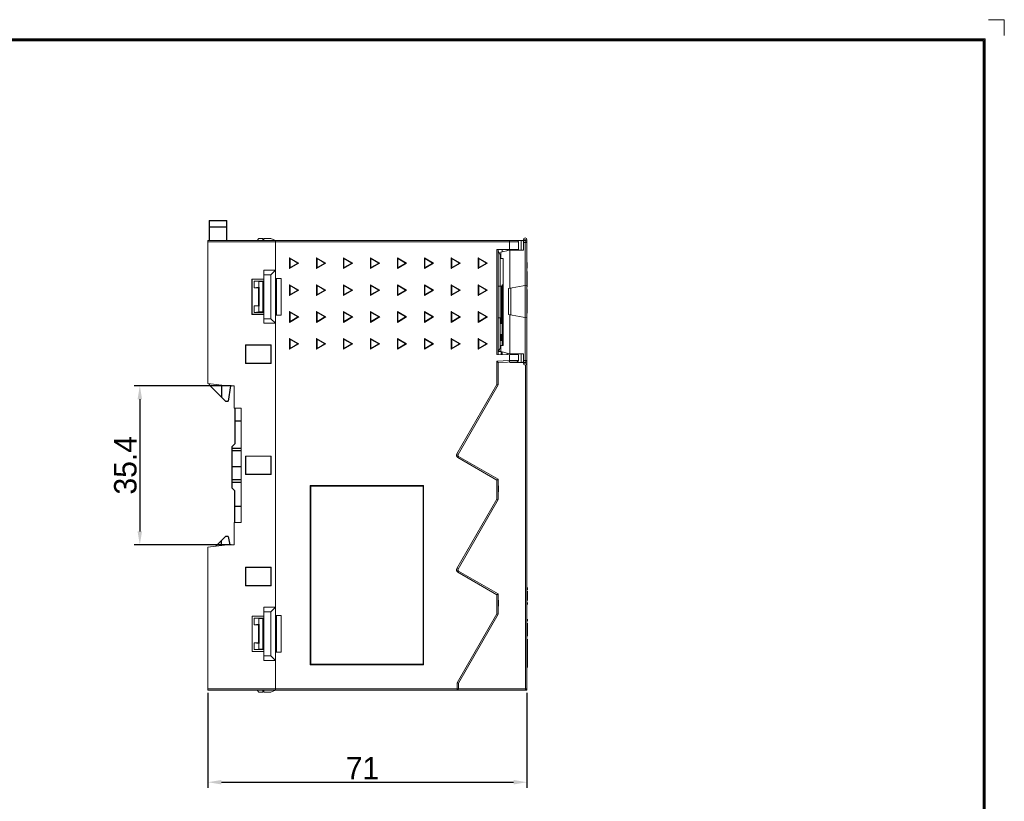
# Model space of a CAD drawing. Header units: millimetres. Extents: x 0 to 427, y 0 to 299.
# Tile 16 of 16: x 208 to 427, y 125 to 299. Entities that reach past the tile are written whole.
import ezdxf
from ezdxf.enums import TextEntityAlignment as Align

# ---------------------------------------------------------------- set-up
doc = ezdxf.new("R2010")
doc.units = ezdxf.units.MM
doc.header["$LTSCALE"] = 23.1
doc.header["$MEASUREMENT"] = 0
doc.header["$PDSIZE"] = -5
doc.layers.get('0').update_dxf_attribs({"lineweight": 18})
doc.layers.add('02___PRT_ALL_AXES', color=7, linetype='Continuous')
doc.layers.add('1_16_1_2', color=7, linetype='Continuous')
doc.layers.add('细实线层', color=7, linetype='Continuous', lineweight=18)
doc.styles.add('文字样式①', font='txt')
doc.styles.add('鸿蒙CAD', font='txt')
doc.dimstyles.new('标准样式（宋体）', dxfattribs={"dimtxt": 5, "dimasz": 3, "dimexe": 1.25, "dimexo": 0.625, "dimtad": 1, "dimtoh": 1, "dimdsep": 46, "dimtxsty": '文字样式①', "dimcen": 0, "dimdle": 6, "dimadec": 0, "dimazin": 0, "dimtfac": 1, "dimtofl": 0, "dimtmove": 0, "dimatfit": 3, "dimfxl": 1, "dimtolj": 1, "dimarcsym": 0})

# ---------------------------------------------------------------- blocks, each defined once
blk = doc.blocks.new('Plastic_A3')
at = {"layer": '细实线层'}
for p, q in [((652.5, 633.8), (648.96, 633.8)), ((652.5, 633.8), (652.5, 630.27)), ((229.71, 629.56), (648.26, 629.56)), ((229.93, 629.33), (648.03, 629.33)), ((230.16, 629.11), (647.81, 629.11)), ((647.81, 629.11), (647.81, 339.15)), ((648.03, 629.33), (648.03, 338.92)), ((648.26, 629.56), (648.26, 338.7))]:
    blk.add_line(p, q, dxfattribs=at)
at = {"layer": '细实线层', "style": '鸿蒙CAD'}
for tag, p in [('V1.0', (231.67, 610.16)), ('XXXN', (538.26, 343))]:
    blk.add_attdef(tag, p, '', height=2.5, dxfattribs=at)
for tag, height, p in [('XXXE', 2.5, (540.24, 365.07)), ('XXXC', 2.5, (573.27, 365.07)), ('XXXA', 2.5, (624.03, 365.07)), ('XXXG', 2.5, (497.76, 358.07)), ('mm', 2.5, (540.24, 358.07)), ('XXXD', 2.5, (573.27, 358.07)), ('XXXB', 2.5, (624.03, 358.07)), ('XXXK', 2, (514.01, 357.04)), ('XXXM', 2.5, (501.13, 341.19))]:
    blk.add_attdef(tag, text='', height=height, dxfattribs=at).set_placement(p, align=Align.CENTER)
blk.add_attdef('XXXJ', text='', height=2.5, dxfattribs=at).set_placement((503.31, 352.09), align=Align.MIDDLE_RIGHT)
blk = doc.blocks.new('*D26')
at = {"color": 0, "lineweight": -2}
for p, q in [((254.97, 217.9), (233.38, 217.9)), ((234.63, 214.9), (234.63, 185.5)), ((254.97, 182.5), (233.38, 182.5))]:
    blk.add_line(p, q, dxfattribs=at)
at = {"color": 0}
for points in [[(235.13, 214.9), (234.13, 214.9), (234.63, 217.9)], [(234.13, 185.5), (235.13, 185.5), (234.63, 182.5)]]:
    blk.add_solid(points, dxfattribs=at)
at = {"layer": 'Defpoints', "color": 0}
for p in [(255.6, 217.9), (234.63, 182.5), (255.6, 182.5)]:
    blk.add_point(p, dxfattribs=at)
at = {"color": 0, "insert": (231.43, 200.2), "char_height": 5, "attachment_point": 5, "rotation": 90, "style": '文字样式①'}
blk.add_mtext('\\A1;35.4', dxfattribs=at)
blk = doc.blocks.new('*D27')
at = {"color": 0, "lineweight": -2}
for p, q in [((249.8, 149.57), (249.8, 128.43)), ((320.8, 149.57), (320.8, 128.43)), ((252.8, 129.68), (317.8, 129.68))]:
    blk.add_line(p, q, dxfattribs=at)
at = {"color": 0}
for points in [[(252.8, 130.18), (252.8, 129.18), (249.8, 129.68)], [(317.8, 129.18), (317.8, 130.18), (320.8, 129.68)]]:
    blk.add_solid(points, dxfattribs=at)
at = {"layer": 'Defpoints', "color": 0}
for p in [(249.8, 150.2), (320.8, 150.2), (320.8, 129.68)]:
    blk.add_point(p, dxfattribs=at)
at = {"color": 0, "insert": (284.2, 132.81), "char_height": 5, "attachment_point": 5, "style": '文字样式①'}
blk.add_mtext('\\A1;71', dxfattribs=at)

msp = doc.modelspace()

# ---------------------------------------------------------------- linework, layer by layer
at = {"color": 7, "linetype": 'Continuous'}
for p, q in [((249.797, 218.396), (249.797, 250.196)), ((249.797, 250.196), (320.397, 250.196)), ((318.897, 249.896), (249.797, 249.896)), ((261.147, 250.696), (260.78, 250.196)), ((261.147, 250.696), (261.995, 250.696)), ((262.012, 250.196), (261.995, 250.696)), ((262.266, 250.696), (262.24, 250.196)), ((262.266, 250.696), (263.797, 250.696)), ((264.797, 250.196), (263.797, 250.696)), ((264.797, 150.196), (264.797, 250.196)), ((316.897, 248.198), (316.897, 250.196)), ((318.897, 248.207), (318.897, 249.896)), ((319.534, 250.196), (319.497, 248.096)), ((319.997, 250.196), (319.997, 250.396)), ((320.797, 250.396), (319.997, 250.396)), ((320.797, 250.396), (320.797, 150.196)), ((314.097, 248.194), (318.897, 248.207)), ((314.097, 224.844), (314.097, 248.198)), ((314.397, 248.195), (314.397, 224.839)), ((314.997, 247.596), (316.963, 248.088)), ((315.297, 248.201), (315.297, 247.671)), ((316.397, 248.2), (316.397, 247.946)), ((316.961, 248.087), (316.997, 248.096)), ((316.961, 248.087), (316.961, 239.605)), ((319.992, 248.096), (316.997, 248.096)), ((317.797, 248.096), (317.797, 248.204)), ((317.997, 248.205), (317.997, 248.096)), ((319.992, 248.096), (320.024, 249.796)), ((320.797, 249.796), (320.024, 249.796)), ((320.396, 240.21), (320.396, 249.796)), ((267.956, 244.007), (267.956, 246.385)), ((268.065, 246.196), (267.956, 246.385)), ((270.015, 245.196), (267.956, 246.385)), ((268.065, 244.196), (268.065, 246.196)), ((268.065, 246.196), (269.797, 245.196)), ((273.956, 244.007), (273.956, 246.385)), ((274.065, 246.196), (273.956, 246.385)), ((276.015, 245.196), (273.956, 246.385)), ((274.065, 244.196), (274.065, 246.196)), ((274.065, 246.196), (275.797, 245.196)), ((279.956, 244.007), (279.956, 246.385)), ((280.065, 246.196), (279.956, 246.385)), ((282.015, 245.196), (279.956, 246.385)), ((280.065, 244.196), (280.065, 246.196)), ((280.065, 246.196), (281.797, 245.196)), ((285.956, 244.007), (285.956, 246.385)), ((286.065, 246.196), (285.956, 246.385)), ((288.015, 245.196), (285.956, 246.385)), ((286.065, 244.196), (286.065, 246.196)), ((286.065, 246.196), (287.797, 245.196)), ((291.956, 244.007), (291.956, 246.385)), ((292.065, 246.196), (291.956, 246.385)), ((294.015, 245.196), (291.956, 246.385)), ((292.065, 244.196), (292.065, 246.196)), ((292.065, 246.196), (293.797, 245.196)), ((297.956, 244.007), (297.956, 246.385)), ((298.065, 246.196), (297.956, 246.385)), ((300.015, 245.196), (297.956, 246.385)), ((298.065, 244.196), (298.065, 246.196)), ((298.065, 246.196), (299.797, 245.196)), ((303.956, 244.007), (303.956, 246.385)), ((304.065, 246.196), (303.956, 246.385)), ((306.015, 245.196), (303.956, 246.385)), ((304.065, 244.196), (304.065, 246.196)), ((304.065, 246.196), (305.797, 245.196)), ((309.956, 244.007), (309.956, 246.385)), ((310.065, 246.196), (309.956, 246.385)), ((312.015, 245.196), (309.956, 246.385)), ((310.065, 244.196), (310.065, 246.196)), ((310.065, 246.196), (311.797, 245.196)), ((314.797, 246.946), (314.797, 240.046)), ((314.797, 246.557), (314.997, 246.557)), ((314.797, 246.301), (314.997, 246.301)), ((315.497, 246.196), (314.797, 246.196)), ((314.997, 246.236), (314.997, 247.596)), ((315.497, 246.218), (314.997, 246.236)), ((315.497, 226.874), (315.497, 246.218)), ((262.254, 242.596), (262.228, 243.596)), ((262.228, 243.596), (262.228, 241.628)), ((264.797, 243.596), (262.228, 243.596)), ((263.797, 242.596), (264.797, 243.596)), ((267.956, 244.007), (270.015, 245.196)), ((268.065, 244.196), (267.956, 244.007)), ((269.797, 245.196), (268.065, 244.196)), ((269.797, 245.196), (270.015, 245.196)), ((273.956, 244.007), (276.015, 245.196)), ((274.065, 244.196), (273.956, 244.007)), ((275.797, 245.196), (274.065, 244.196)), ((275.797, 245.196), (276.015, 245.196)), ((279.956, 244.007), (282.015, 245.196)), ((280.065, 244.196), (279.956, 244.007)), ((281.797, 245.196), (280.065, 244.196)), ((281.797, 245.196), (282.015, 245.196)), ((285.956, 244.007), (288.015, 245.196)), ((286.065, 244.196), (285.956, 244.007)), ((287.797, 245.196), (286.065, 244.196)), ((287.797, 245.196), (288.015, 245.196)), ((291.956, 244.007), (294.015, 245.196)), ((292.065, 244.196), (291.956, 244.007)), ((293.797, 245.196), (292.065, 244.196)), ((293.797, 245.196), (294.015, 245.196)), ((297.956, 244.007), (300.015, 245.196)), ((298.065, 244.196), (297.956, 244.007)), ((299.797, 245.196), (298.065, 244.196)), ((299.797, 245.196), (300.015, 245.196)), ((303.956, 244.007), (306.015, 245.196)), ((304.065, 244.196), (303.956, 244.007)), ((305.797, 245.196), (304.065, 244.196)), ((305.797, 245.196), (306.015, 245.196)), ((309.956, 244.007), (312.015, 245.196)), ((310.065, 244.196), (309.956, 244.007)), ((311.797, 245.196), (310.065, 244.196)), ((311.797, 245.196), (312.015, 245.196)), ((320.797, 245.357), (320.827, 245.357)), ((320.797, 245.35), (320.827, 245.35)), ((320.797, 245.319), (320.827, 245.319)), ((320.797, 245.282), (320.827, 245.282)), ((320.797, 245.281), (320.827, 245.281)), ((320.797, 245.243), (320.827, 245.243)), ((320.797, 245.183), (320.827, 245.183)), ((320.797, 245.115), (320.827, 245.115)), ((320.797, 244.963), (320.827, 244.963)), ((320.797, 244.694), (320.827, 244.694)), ((320.797, 244.471), (320.827, 244.471)), ((320.797, 244.376), (320.827, 244.376)), ((320.797, 244.293), (320.827, 244.293)), ((320.797, 244.221), (320.827, 244.221)), ((320.797, 244.196), (320.827, 244.196)), ((320.797, 244.127), (320.827, 244.127)), ((320.797, 244.12), (320.827, 244.12)), ((320.797, 244.083), (320.827, 244.083)), ((320.797, 244.053), (320.827, 244.053)), ((320.797, 244.047), (320.827, 244.047)), ((320.797, 243.352), (320.827, 243.352)), ((320.797, 243.323), (320.827, 243.323)), ((320.797, 243.284), (320.827, 243.284)), ((320.797, 243.276), (320.827, 243.276)), ((320.827, 245.35), (320.827, 244.053)), ((320.827, 243.352), (320.827, 239.882)), ((259.564, 241.63), (259.597, 241.596)), ((259.564, 241.628), (259.564, 233.764)), ((262.228, 241.628), (259.564, 241.628)), ((259.597, 241.596), (259.597, 233.796)), ((262.197, 241.596), (259.597, 241.596)), ((260.047, 241.196), (260.047, 239.696)), ((260.047, 241.196), (261.147, 241.074)), ((260.047, 241.196), (262.047, 241.196)), ((261.147, 241.074), (261.147, 239.819)), ((261.998, 241.074), (261.147, 241.074)), ((261.998, 241.074), (262.047, 241.196)), ((261.998, 234.319), (261.998, 241.074)), ((262.047, 241.196), (262.047, 234.196)), ((262.197, 241.596), (262.228, 241.627)), ((262.197, 233.796), (262.197, 241.596)), ((262.254, 232.796), (262.254, 242.596)), ((262.254, 242.596), (263.797, 242.596)), ((263.797, 242.596), (263.797, 232.796)), ((264.797, 241.766), (266.097, 241.766)), ((266.097, 241.766), (265.038, 241.709)), ((265.038, 241.709), (265.038, 233.683)), ((266.097, 233.626), (266.097, 241.766)), ((320.797, 243.219), (320.827, 243.219)), ((320.797, 243.147), (320.827, 243.147)), ((320.797, 243.057), (320.827, 243.057)), ((320.797, 242.957), (320.827, 242.957)), ((320.797, 242.843), (320.827, 242.843)), ((320.827, 242.603), (320.797, 242.603)), ((320.797, 242.567), (320.827, 242.567)), ((320.797, 241.969), (320.827, 241.969)), ((260.047, 239.696), (261.147, 239.819)), ((261.047, 239.696), (260.047, 239.696)), ((261.169, 239.819), (261.047, 239.696)), ((261.047, 239.696), (261.047, 235.696)), ((261.169, 239.819), (261.147, 239.819)), ((261.169, 239.819), (261.169, 235.574)), ((267.956, 238.007), (267.956, 240.385)), ((268.065, 240.196), (267.956, 240.385)), ((270.015, 239.196), (267.956, 240.385)), ((267.956, 238.007), (270.015, 239.196)), ((268.065, 238.196), (268.065, 240.196)), ((268.065, 240.196), (269.797, 239.196)), ((269.797, 239.196), (268.065, 238.196)), ((269.797, 239.196), (270.015, 239.196)), ((273.956, 238.007), (273.956, 240.385)), ((274.065, 240.196), (273.956, 240.385)), ((276.015, 239.196), (273.956, 240.385)), ((273.956, 238.007), (276.015, 239.196)), ((274.065, 238.196), (274.065, 240.196)), ((274.065, 240.196), (275.797, 239.196)), ((275.797, 239.196), (274.065, 238.196)), ((275.797, 239.196), (276.015, 239.196)), ((279.956, 238.007), (279.956, 240.385)), ((280.065, 240.196), (279.956, 240.385)), ((282.015, 239.196), (279.956, 240.385)), ((279.956, 238.007), (282.015, 239.196)), ((280.065, 238.196), (280.065, 240.196)), ((280.065, 240.196), (281.797, 239.196)), ((281.797, 239.196), (280.065, 238.196)), ((281.797, 239.196), (282.015, 239.196)), ((285.956, 238.007), (285.956, 240.385)), ((286.065, 240.196), (285.956, 240.385)), ((288.015, 239.196), (285.956, 240.385)), ((285.956, 238.007), (288.015, 239.196)), ((286.065, 238.196), (286.065, 240.196)), ((286.065, 240.196), (287.797, 239.196)), ((287.797, 239.196), (286.065, 238.196)), ((287.797, 239.196), (288.015, 239.196)), ((291.956, 238.007), (291.956, 240.385)), ((292.065, 240.196), (291.956, 240.385)), ((294.015, 239.196), (291.956, 240.385)), ((291.956, 238.007), (294.015, 239.196)), ((292.065, 238.196), (292.065, 240.196)), ((292.065, 240.196), (293.797, 239.196)), ((293.797, 239.196), (292.065, 238.196)), ((293.797, 239.196), (294.015, 239.196)), ((297.956, 238.007), (297.956, 240.385)), ((298.065, 240.196), (297.956, 240.385)), ((300.015, 239.196), (297.956, 240.385)), ((297.956, 238.007), (300.015, 239.196)), ((298.065, 238.196), (298.065, 240.196)), ((298.065, 240.196), (299.797, 239.196)), ((299.797, 239.196), (298.065, 238.196)), ((299.797, 239.196), (300.015, 239.196)), ((303.956, 238.007), (303.956, 240.385)), ((304.065, 240.196), (303.956, 240.385)), ((306.015, 239.196), (303.956, 240.385)), ((303.956, 238.007), (306.015, 239.196)), ((304.065, 238.196), (304.065, 240.196)), ((304.065, 240.196), (305.797, 239.196)), ((305.797, 239.196), (304.065, 238.196)), ((305.797, 239.196), (306.015, 239.196)), ((309.956, 238.007), (309.956, 240.385)), ((310.065, 240.196), (309.956, 240.385)), ((312.015, 239.196), (309.956, 240.385)), ((309.956, 238.007), (312.015, 239.196)), ((310.065, 238.196), (310.065, 240.196)), ((310.065, 240.196), (311.797, 239.196)), ((311.797, 239.196), (310.065, 238.196)), ((311.797, 239.196), (312.015, 239.196)), ((314.397, 240.046), (315.097, 240.046)), ((314.847, 233.046), (314.847, 240.046)), ((315.097, 240.046), (315.097, 233.046)), ((315.497, 240.363), (315.297, 240.352)), ((315.297, 240.352), (315.297, 226.867)), ((316.697, 239.558), (320.797, 240.281)), ((316.697, 233.734), (316.697, 239.558)), ((317.197, 239.646), (317.197, 233.646)), ((320.404, 233.081), (320.404, 240.212)), ((320.797, 240.346), (320.827, 240.346)), ((320.797, 239.964), (320.827, 239.964)), ((320.797, 239.882), (320.827, 239.882)), ((320.797, 239.882), (320.827, 239.882)), ((320.797, 239.8), (320.827, 239.8)), ((320.797, 239.313), (320.827, 239.313)), ((320.797, 239.24), (320.827, 239.24)), ((320.797, 239.215), (320.827, 239.215)), ((320.797, 239.084), (320.827, 239.084)), ((320.797, 238.959), (320.827, 238.959)), ((320.827, 239.867), (320.827, 239.8)), ((320.827, 239.313), (320.827, 234.03)), ((268.065, 238.196), (267.956, 238.007)), ((274.065, 238.196), (273.956, 238.007)), ((280.065, 238.196), (279.956, 238.007)), ((286.065, 238.196), (285.956, 238.007)), ((292.065, 238.196), (291.956, 238.007)), ((298.065, 238.196), (297.956, 238.007)), ((304.065, 238.196), (303.956, 238.007)), ((310.065, 238.196), (309.956, 238.007)), ((320.797, 238.839), (320.827, 238.839)), ((320.797, 238.727), (320.827, 238.727)), ((320.797, 238.62), (320.827, 238.62)), ((320.797, 238.519), (320.827, 238.519)), ((320.797, 238.335), (320.827, 238.335)), ((320.797, 238.251), (320.827, 238.251)), ((320.797, 238.183), (320.827, 238.183)), ((320.797, 238.075), (320.827, 238.075)), ((320.797, 237.841), (320.827, 237.841)), ((320.797, 237.752), (320.827, 237.752)), ((320.797, 237.482), (320.827, 237.482)), ((320.797, 237.159), (320.827, 237.159)), ((320.797, 236.8), (320.827, 236.8)), ((320.797, 236.746), (320.827, 236.746)), ((260.047, 235.696), (260.047, 234.196)), ((261.147, 235.574), (260.047, 235.696)), ((260.047, 235.696), (261.047, 235.696)), ((261.047, 235.696), (261.169, 235.574)), ((261.147, 235.574), (261.147, 234.319)), ((261.169, 235.574), (261.147, 235.574)), ((320.797, 236.405), (320.827, 236.405)), ((320.797, 236.1), (320.827, 236.1)), ((320.797, 235.812), (320.827, 235.812)), ((320.797, 235.579), (320.827, 235.579)), ((320.797, 235.453), (320.827, 235.453)), ((320.797, 235.256), (320.827, 235.256)), ((320.797, 235.202), (320.827, 235.202)), ((320.797, 235.022), (320.827, 235.022)), ((320.797, 234.968), (320.827, 234.968)), ((320.797, 234.933), (320.827, 234.933)), ((320.797, 234.863), (320.827, 234.863)), ((320.797, 234.622), (320.827, 234.622)), ((259.564, 233.763), (259.597, 233.796)), ((259.564, 233.764), (262.228, 233.764)), ((259.597, 233.796), (262.197, 233.796)), ((261.147, 234.319), (260.047, 234.196)), ((262.047, 234.196), (260.047, 234.196)), ((261.147, 234.319), (261.998, 234.319)), ((262.047, 234.196), (261.998, 234.319)), ((262.228, 233.765), (262.197, 233.796)), ((262.228, 233.764), (262.228, 231.796)), ((262.254, 232.796), (262.228, 231.796)), ((263.797, 232.796), (262.254, 232.796)), ((264.797, 231.796), (263.797, 232.796)), ((264.797, 233.626), (266.097, 233.626)), ((266.097, 233.626), (265.038, 233.683)), ((267.956, 232.007), (267.956, 234.385)), ((268.065, 234.196), (267.956, 234.385)), ((270.015, 233.196), (267.956, 234.385)), ((267.956, 232.007), (270.015, 233.196)), ((268.065, 232.196), (268.065, 234.196)), ((268.065, 234.196), (269.797, 233.196)), ((269.797, 233.196), (268.065, 232.196)), ((269.797, 233.196), (270.015, 233.196)), ((273.956, 232.007), (273.956, 234.385)), ((274.065, 234.196), (273.956, 234.385)), ((276.015, 233.196), (273.956, 234.385)), ((273.956, 232.007), (276.015, 233.196)), ((274.065, 232.196), (274.065, 234.196)), ((274.065, 234.196), (275.797, 233.196)), ((275.797, 233.196), (274.065, 232.196)), ((275.797, 233.196), (276.015, 233.196)), ((279.956, 232.007), (279.956, 234.385)), ((280.065, 234.196), (279.956, 234.385)), ((282.015, 233.196), (279.956, 234.385)), ((279.956, 232.007), (282.015, 233.196)), ((280.065, 232.196), (280.065, 234.196)), ((280.065, 234.196), (281.797, 233.196)), ((281.797, 233.196), (280.065, 232.196)), ((281.797, 233.196), (282.015, 233.196)), ((285.956, 232.007), (285.956, 234.385)), ((286.065, 234.196), (285.956, 234.385)), ((288.015, 233.196), (285.956, 234.385)), ((285.956, 232.007), (288.015, 233.196)), ((286.065, 232.196), (286.065, 234.196)), ((286.065, 234.196), (287.797, 233.196)), ((287.797, 233.196), (286.065, 232.196)), ((287.797, 233.196), (288.015, 233.196)), ((291.956, 232.007), (291.956, 234.385)), ((292.065, 234.196), (291.956, 234.385)), ((294.015, 233.196), (291.956, 234.385)), ((291.956, 232.007), (294.015, 233.196)), ((292.065, 232.196), (292.065, 234.196)), ((292.065, 234.196), (293.797, 233.196)), ((293.797, 233.196), (292.065, 232.196)), ((293.797, 233.196), (294.015, 233.196)), ((297.956, 232.007), (297.956, 234.385)), ((298.065, 234.196), (297.956, 234.385)), ((300.015, 233.196), (297.956, 234.385)), ((297.956, 232.007), (300.015, 233.196)), ((298.065, 232.196), (298.065, 234.196)), ((298.065, 234.196), (299.797, 233.196)), ((299.797, 233.196), (298.065, 232.196)), ((299.797, 233.196), (300.015, 233.196)), ((303.956, 232.007), (303.956, 234.385)), ((304.065, 234.196), (303.956, 234.385)), ((306.015, 233.196), (303.956, 234.385)), ((303.956, 232.007), (306.015, 233.196)), ((304.065, 232.196), (304.065, 234.196)), ((304.065, 234.196), (305.797, 233.196)), ((305.797, 233.196), (304.065, 232.196)), ((305.797, 233.196), (306.015, 233.196)), ((309.956, 232.007), (309.956, 234.385)), ((310.065, 234.196), (309.956, 234.385)), ((312.015, 233.196), (309.956, 234.385)), ((309.956, 232.007), (312.015, 233.196)), ((310.065, 232.196), (310.065, 234.196)), ((310.065, 234.196), (311.797, 233.196)), ((311.797, 233.196), (310.065, 232.196)), ((311.797, 233.196), (312.015, 233.196)), ((314.397, 233.046), (315.097, 233.046)), ((314.797, 233.046), (314.797, 226.396)), ((315.051, 231.776), (315.051, 233.046)), ((315.297, 233.109), (315.095, 233.102)), ((320.797, 233.011), (316.697, 233.734)), ((316.961, 233.688), (316.961, 225.005)), ((320.396, 223.496), (320.396, 233.082)), ((320.797, 234.486), (320.827, 234.486)), ((320.797, 234.177), (320.827, 234.177)), ((320.797, 234.171), (320.827, 234.171)), ((320.797, 234.089), (320.827, 234.089)), ((320.797, 234.08), (320.827, 234.08)), ((320.797, 234.04), (320.827, 234.04)), ((320.797, 234.03), (320.827, 234.03)), ((320.797, 234.027), (320.827, 234.027)), ((320.797, 234.025), (320.827, 234.025)), ((262.228, 231.796), (264.797, 231.796)), ((268.065, 232.196), (267.956, 232.007)), ((274.065, 232.196), (273.956, 232.007)), ((280.065, 232.196), (279.956, 232.007)), ((286.065, 232.196), (285.956, 232.007)), ((292.065, 232.196), (291.956, 232.007)), ((298.065, 232.196), (297.956, 232.007)), ((304.065, 232.196), (303.956, 232.007)), ((310.065, 232.196), (309.956, 232.007)), ((314.797, 231.78), (315.297, 231.771)), ((267.956, 226.007), (267.956, 228.385)), ((268.065, 228.196), (267.956, 228.385)), ((270.015, 227.196), (267.956, 228.385)), ((268.065, 226.196), (268.065, 228.196)), ((268.065, 228.196), (269.797, 227.196)), ((273.956, 226.007), (273.956, 228.385)), ((274.065, 228.196), (273.956, 228.385)), ((276.015, 227.196), (273.956, 228.385)), ((274.065, 226.196), (274.065, 228.196)), ((274.065, 228.196), (275.797, 227.196)), ((279.956, 226.007), (279.956, 228.385)), ((280.065, 228.196), (279.956, 228.385)), ((282.015, 227.196), (279.956, 228.385)), ((280.065, 226.196), (280.065, 228.196)), ((280.065, 228.196), (281.797, 227.196)), ((285.956, 226.007), (285.956, 228.385)), ((286.065, 228.196), (285.956, 228.385)), ((288.015, 227.196), (285.956, 228.385)), ((286.065, 226.196), (286.065, 228.196)), ((286.065, 228.196), (287.797, 227.196)), ((291.956, 226.007), (291.956, 228.385)), ((292.065, 228.196), (291.956, 228.385)), ((294.015, 227.196), (291.956, 228.385)), ((292.065, 226.196), (292.065, 228.196)), ((292.065, 228.196), (293.797, 227.196)), ((297.956, 226.007), (297.956, 228.385)), ((298.065, 228.196), (297.956, 228.385)), ((300.015, 227.196), (297.956, 228.385)), ((298.065, 226.196), (298.065, 228.196)), ((298.065, 228.196), (299.797, 227.196)), ((303.956, 226.007), (303.956, 228.385)), ((304.065, 228.196), (303.956, 228.385)), ((306.015, 227.196), (303.956, 228.385)), ((304.065, 226.196), (304.065, 228.196)), ((304.065, 228.196), (305.797, 227.196)), ((309.956, 226.007), (309.956, 228.385)), ((310.065, 228.196), (309.956, 228.385)), ((312.015, 227.196), (309.956, 228.385)), ((310.065, 226.196), (310.065, 228.196)), ((310.065, 228.196), (311.797, 227.196)), ((315.297, 229.321), (314.797, 229.312)), ((314.797, 227.98), (315.297, 227.971)), ((315.051, 227.976), (315.051, 229.317)), ((258.134, 227.009), (258.134, 222.883)), ((258.197, 226.946), (258.134, 227.009)), ((263.86, 227.009), (258.134, 227.009)), ((258.197, 226.946), (258.197, 222.946)), ((263.797, 226.946), (258.197, 226.946)), ((263.86, 227.009), (263.797, 226.946)), ((263.797, 226.946), (263.797, 222.946)), ((263.86, 222.883), (263.86, 227.009)), ((267.956, 226.007), (270.015, 227.196)), ((268.065, 226.196), (267.956, 226.007)), ((269.797, 227.196), (268.065, 226.196)), ((269.797, 227.196), (270.015, 227.196)), ((273.956, 226.007), (276.015, 227.196)), ((274.065, 226.196), (273.956, 226.007)), ((275.797, 227.196), (274.065, 226.196)), ((275.797, 227.196), (276.015, 227.196)), ((279.956, 226.007), (282.015, 227.196)), ((280.065, 226.196), (279.956, 226.007)), ((281.797, 227.196), (280.065, 226.196)), ((281.797, 227.196), (282.015, 227.196)), ((285.956, 226.007), (288.015, 227.196)), ((286.065, 226.196), (285.956, 226.007)), ((287.797, 227.196), (286.065, 226.196)), ((287.797, 227.196), (288.015, 227.196)), ((291.956, 226.007), (294.015, 227.196)), ((292.065, 226.196), (291.956, 226.007)), ((293.797, 227.196), (292.065, 226.196)), ((293.797, 227.196), (294.015, 227.196)), ((297.956, 226.007), (300.015, 227.196)), ((298.065, 226.196), (297.956, 226.007)), ((299.797, 227.196), (298.065, 226.196)), ((299.797, 227.196), (300.015, 227.196)), ((303.956, 226.007), (306.015, 227.196)), ((304.065, 226.196), (303.956, 226.007)), ((305.797, 227.196), (304.065, 226.196)), ((305.797, 227.196), (306.015, 227.196)), ((309.956, 226.007), (312.015, 227.196)), ((310.065, 226.196), (309.956, 226.007)), ((311.797, 227.196), (310.065, 226.196)), ((311.797, 227.196), (312.015, 227.196)), ((315.497, 226.874), (314.997, 226.857)), ((314.997, 226.857), (314.997, 225.496)), ((314.097, 224.844), (318.897, 224.76)), ((314.997, 225.516), (314.397, 225.505)), ((316.997, 224.996), (314.997, 225.496)), ((315.051, 224.827), (315.051, 225.496)), ((315.297, 225.421), (315.297, 224.823)), ((316.397, 225.146), (316.397, 224.804)), ((316.897, 223.484), (316.897, 224.795)), ((318.897, 223.543), (316.897, 223.484)), ((316.997, 224.996), (319.992, 224.996)), ((317.797, 224.779), (317.797, 224.996)), ((317.997, 224.996), (317.997, 224.776)), ((318.897, 224.76), (318.897, 223.543)), ((319.53, 223.096), (319.497, 224.996)), ((320.02, 223.496), (319.992, 224.996)), ((258.197, 222.946), (258.134, 222.883)), ((258.134, 222.883), (263.86, 222.883)), ((263.797, 222.946), (258.197, 222.946)), ((263.86, 222.883), (263.797, 222.946)), ((316.897, 223.484), (314.097, 223.386)), ((314.097, 218.177), (314.097, 223.386)), ((314.097, 223.386), (314.397, 223.096)), ((318.608, 223.243), (314.397, 223.096)), ((314.397, 223.096), (314.397, 218.096)), ((316.907, 223.184), (316.897, 223.484)), ((316.997, 223.187), (316.997, 223.096)), ((316.997, 223.096), (320.397, 223.096)), ((317.997, 223.222), (317.997, 223.096)), ((319.997, 222.896), (319.997, 223.096)), ((319.997, 222.896), (320.797, 222.896)), ((320.02, 223.496), (320.797, 223.496)), ((320.502, 150.496), (320.502, 222.513)), ((253.505, 217.933), (249.797, 218.396)), ((255.597, 217.896), (253.505, 217.933)), ((254.834, 217.896), (255.597, 217.896)), ((255.597, 212.938), (255.597, 217.896)), ((314.097, 218.177), (305.186, 202.743)), ((314.397, 218.096), (305.446, 202.593)), ((314.397, 218.096), (314.097, 218.177)), ((257.197, 212.896), (255.597, 212.938)), ((257.197, 187.496), (257.197, 212.896)), ((258.134, 202.259), (258.134, 198.133)), ((258.134, 202.259), (258.197, 202.196)), ((263.86, 202.259), (258.134, 202.259)), ((258.197, 202.196), (258.197, 198.196)), ((263.797, 202.196), (258.197, 202.196)), ((263.86, 202.259), (263.797, 202.196)), ((263.797, 198.196), (263.797, 202.196)), ((263.86, 198.133), (263.86, 202.259)), ((305.186, 202.743), (305.446, 202.593)), ((305.556, 202.183), (305.406, 201.924)), ((305.406, 201.924), (314.097, 196.906)), ((305.556, 202.183), (314.397, 197.079)), ((258.134, 198.133), (258.197, 198.196)), ((258.134, 198.133), (263.86, 198.133)), ((258.197, 198.196), (263.797, 198.196)), ((263.797, 198.196), (263.86, 198.133)), ((272.521, 155.793), (272.521, 195.673)), ((272.661, 195.533), (272.521, 195.673)), ((272.521, 195.673), (297.801, 195.673)), ((272.661, 155.933), (272.661, 195.533)), ((272.661, 195.533), (297.661, 195.533)), ((297.661, 195.533), (297.801, 195.673)), ((297.661, 195.533), (297.661, 155.933)), ((297.801, 195.673), (297.801, 155.793)), ((314.397, 197.079), (314.097, 196.906)), ((314.097, 192.659), (314.097, 196.906)), ((314.397, 197.079), (314.397, 192.579)), ((314.397, 195.595), (314.427, 195.595)), ((314.397, 195.577), (314.427, 195.577)), ((314.397, 195.559), (314.427, 195.559)), ((314.397, 195.523), (314.427, 195.523)), ((314.397, 195.506), (314.427, 195.506)), ((314.397, 195.452), (314.427, 195.452)), ((314.397, 195.434), (314.427, 195.434)), ((314.397, 195.416), (314.427, 195.416)), ((314.397, 195.38), (314.427, 195.38)), ((314.397, 195.362), (314.427, 195.362)), ((314.397, 195.308), (314.427, 195.308)), ((314.427, 195.595), (314.427, 194.267)), ((314.397, 194.572), (314.427, 194.572)), ((314.397, 194.5), (314.427, 194.5)), ((314.397, 194.464), (314.427, 194.464)), ((314.397, 194.446), (314.427, 194.446)), ((314.397, 194.428), (314.427, 194.428)), ((314.397, 194.383), (314.427, 194.383)), ((314.397, 194.303), (314.427, 194.303)), ((314.397, 194.285), (314.427, 194.285)), ((314.397, 194.267), (314.427, 194.267)), ((314.097, 192.659), (305.186, 177.226)), ((314.397, 192.579), (305.446, 177.076)), ((314.097, 192.659), (314.397, 192.579)), ((255.597, 187.454), (257.197, 187.496)), ((255.597, 182.496), (255.597, 187.454)), ((249.797, 181.996), (253.505, 182.46)), ((249.797, 150.196), (249.797, 181.996)), ((253.505, 182.46), (255.597, 182.496)), ((255.597, 182.496), (254.623, 182.496)), ((258.197, 177.446), (258.134, 177.509)), ((258.134, 177.509), (258.134, 173.383)), ((263.86, 177.509), (258.134, 177.509)), ((263.86, 177.509), (263.797, 177.446)), ((263.86, 173.383), (263.86, 177.509)), ((258.197, 177.446), (258.197, 173.446)), ((263.797, 177.446), (258.197, 177.446)), ((263.797, 177.446), (263.797, 173.446)), ((305.186, 177.226), (305.446, 177.076)), ((305.556, 176.666), (305.406, 176.406)), ((305.406, 176.406), (314.097, 171.389)), ((305.556, 176.666), (314.397, 171.562)), ((258.197, 173.446), (258.134, 173.383)), ((258.134, 173.383), (263.86, 173.383)), ((258.197, 173.446), (263.797, 173.446)), ((263.797, 173.446), (263.86, 173.383)), ((314.097, 171.389), (314.397, 171.562)), ((314.097, 167.142), (314.097, 171.389)), ((314.397, 171.562), (314.397, 167.062)), ((314.397, 170.17), (314.427, 170.17)), ((314.397, 170.152), (314.427, 170.152)), ((314.397, 170.134), (314.427, 170.134)), ((314.397, 170.098), (314.427, 170.098)), ((314.397, 170.08), (314.427, 170.08)), ((314.397, 170.008), (314.427, 170.008)), ((314.397, 169.972), (314.427, 169.972)), ((314.397, 169.954), (314.427, 169.954)), ((314.397, 169.919), (314.427, 169.919)), ((314.397, 169.128), (314.427, 169.128)), ((314.397, 169.057), (314.427, 169.057)), ((314.397, 169.021), (314.427, 169.021)), ((314.397, 169.003), (314.427, 169.003)), ((314.397, 168.985), (314.427, 168.985)), ((314.397, 168.949), (314.427, 168.949)), ((314.397, 168.913), (314.427, 168.913)), ((314.397, 168.877), (314.427, 168.877)), ((314.397, 168.859), (314.427, 168.859)), ((314.397, 168.841), (314.427, 168.841)), ((314.427, 170.17), (314.427, 168.841)), ((259.597, 166.596), (259.597, 158.796)), ((262.197, 166.596), (259.597, 166.596)), ((262.197, 168.596), (262.197, 156.796)), ((264.797, 168.596), (262.197, 168.596)), ((262.197, 167.596), (263.797, 167.596)), ((263.797, 167.596), (264.797, 168.596)), ((263.797, 167.596), (263.797, 157.796)), ((264.797, 166.766), (266.097, 166.766)), ((266.097, 166.766), (265.038, 166.709)), ((265.038, 166.709), (265.038, 158.683)), ((266.097, 158.626), (266.097, 166.766)), ((314.097, 167.142), (305.226, 151.777)), ((314.397, 167.062), (305.526, 151.696)), ((314.097, 167.142), (314.397, 167.062)), ((260.047, 166.196), (260.047, 164.696)), ((260.047, 166.196), (261.147, 166.074)), ((260.047, 166.196), (262.047, 166.196)), ((260.047, 164.696), (261.147, 164.819)), ((261.047, 164.696), (260.047, 164.696)), ((261.169, 164.819), (261.047, 164.696)), ((261.047, 164.696), (261.047, 160.696)), ((261.147, 166.074), (261.147, 164.819)), ((261.998, 166.074), (261.147, 166.074)), ((261.169, 164.819), (261.147, 164.819)), ((261.169, 164.819), (261.169, 160.574)), ((261.998, 166.074), (262.047, 166.196)), ((261.998, 159.319), (261.998, 166.074)), ((262.047, 166.196), (262.047, 159.196)), ((260.047, 160.696), (260.047, 159.196)), ((261.147, 160.574), (260.047, 160.696)), ((260.047, 160.696), (261.047, 160.696)), ((261.047, 160.696), (261.169, 160.574)), ((261.147, 160.574), (261.147, 159.319)), ((261.169, 160.574), (261.147, 160.574)), ((259.597, 158.796), (262.197, 158.796)), ((261.147, 159.319), (260.047, 159.196)), ((262.047, 159.196), (260.047, 159.196)), ((261.147, 159.319), (261.998, 159.319)), ((262.047, 159.196), (261.998, 159.319)), ((263.797, 157.796), (262.197, 157.796)), ((264.797, 156.796), (263.797, 157.796)), ((264.797, 158.626), (266.097, 158.626)), ((266.097, 158.626), (265.038, 158.683)), ((262.197, 156.796), (264.797, 156.796)), ((272.661, 155.933), (272.521, 155.793)), ((297.801, 155.793), (272.521, 155.793)), ((297.661, 155.933), (272.661, 155.933)), ((297.661, 155.933), (297.801, 155.793)), ((305.526, 151.696), (305.226, 151.777)), ((305.226, 150.196), (305.226, 151.777)), ((305.526, 151.696), (305.526, 150.496)), ((249.797, 150.496), (320.797, 150.496)), ((249.797, 150.196), (320.797, 150.196)), ((260.78, 150.196), (261.147, 149.696)), ((261.995, 149.696), (261.147, 149.696)), ((261.995, 149.696), (262.012, 150.196)), ((262.24, 150.196), (262.266, 149.696)), ((263.797, 149.696), (262.266, 149.696)), ((264.797, 150.196), (263.797, 149.696))]:
    msp.add_line(p, q, dxfattribs=at)
msp.add_lwpolyline([(318.607, 223.243), (318.697, 223.26), (318.774, 223.301), (318.834, 223.359), (318.874, 223.427), (318.894, 223.499), (318.897, 223.543)], dxfattribs=at)
for centre, radius, start, end in [((318.597, 249.896), 0.3, 0, 90), ((320.397, 250.396), 0.4, 0, 180), ((320.397, 249.796), 0.4, 0, 90), ((313.797, 246.946), 1, 0, 52.95777), ((264.551, 251.2), 9.503, 271.48129, 271.97641), ((264.6, 249.928), 8.231, 271.9452, 273.05291), ((313.797, 226.396), 1, 306.97752, 0), ((320.397, 222.896), 0.4, 180, 0), ((320.397, 223.496), 0.4, 270, 0), ((305.706, 202.443), 0.6, 150, 240), ((305.706, 202.443), 0.3, 150, 240), ((305.706, 176.926), 0.6, 150, 240), ((305.706, 176.926), 0.3, 150, 240), ((264.587, 150.229), 8.467, 86.94682, 88.57943), ((305.226, 150.496), 0.3, 270, 0), ((320.497, 150.496), 0.3, 270, 0)]:
    msp.add_arc(centre, radius, start, end, dxfattribs=at)
at = {"color": 6, "linetype": 'Continuous'}
for centre, start, end in [((313.797, 246.946), 52.95777, 53.11962), ((313.797, 226.396), 306.88003, 306.97752)]:
    msp.add_arc(centre, 1, start, end, dxfattribs=at)
at = {"color": 7, "linetype": 'Continuous'}
for points, knots in [([(320.024, 249.796), (320.025, 249.849), (320.02, 249.945), (319.999, 250.058), (319.972, 250.129), (319.95, 250.166), (319.925, 250.19), (319.906, 250.196), (319.897, 250.196)], [0, 0, 0, 0, 0.3546681, 0.6544703, 0.772783, 0.8675054, 0.9406449, 1, 1, 1, 1]), ([(320.39, 249.796), (320.39, 249.822), (320.39, 249.873), (320.39, 249.948), (320.391, 250.016), (320.392, 250.076), (320.393, 250.119), (320.394, 250.148), (320.394, 250.165), (320.395, 250.178), (320.395, 250.188), (320.396, 250.192), (320.396, 250.196), (320.397, 250.196)], [0, 0, 0, 0, 0.1951396, 0.3831242, 0.5560998, 0.7076225, 0.8319601, 0.8823362, 0.9242065, 0.9571299, 0.9807744, 0.9950422, 1, 1, 1, 1]), ([(265.038, 233.683), (265.019, 233.684), (264.939, 233.688), (264.858, 233.691), (264.797, 233.693)], [0, 0, 0, 0, 0.2393308, 1, 1, 1, 1]), ([(319.893, 223.096), (319.902, 223.096), (319.922, 223.103), (319.946, 223.127), (319.968, 223.163), (319.995, 223.234), (320.017, 223.347), (320.021, 223.444), (320.02, 223.496)], [0, 0, 0, 0, 0.0593691, 0.1325242, 0.2272571, 0.3456095, 0.6454309, 1, 1, 1, 1]), ([(320.397, 223.096), (320.396, 223.096), (320.396, 223.1), (320.395, 223.104), (320.395, 223.115), (320.394, 223.127), (320.394, 223.144), (320.393, 223.173), (320.392, 223.217), (320.391, 223.276), (320.39, 223.345), (320.39, 223.419), (320.39, 223.47), (320.39, 223.496)], [0, 0, 0, 0, 0.0049566, 0.0192227, 0.0428655, 0.0757877, 0.1176573, 0.168033, 0.2923705, 0.443894, 0.6168712, 0.804858, 1, 1, 1, 1]), ([(320.497, 150.196), (320.499, 150.196), (320.497, 150.208), (320.5, 150.221), (320.5, 150.251), (320.501, 150.287), (320.501, 150.332), (320.502, 150.402), (320.502, 150.458), (320.502, 150.496)], [0, 0, 0, 0, 0.0195599, 0.0764745, 0.1689689, 0.2932174, 0.4446258, 0.6175034, 1, 1, 1, 1])]:
    msp.add_open_spline(points, degree=3, knots=knots, dxfattribs=at)
for points in [[(264.797, 166.699), (264.824, 166.7), (264.852, 166.701), (264.879, 166.702)], [(264.879, 166.702), (264.932, 166.704), (264.985, 166.706), (265.038, 166.709)]]:
    msp.add_open_spline(points, degree=3, dxfattribs=at)
at = {"layer": '02___PRT_ALL_AXES', "color": 7, "linetype": 'Continuous'}
for p, q in [((320.797, 172.996), (320.827, 172.996)), ((320.797, 172.496), (320.827, 172.496)), ((320.797, 172.177), (320.827, 172.177)), ((320.797, 172.141), (320.827, 172.141)), ((320.797, 172.051), (320.827, 172.051)), ((320.797, 171.89), (320.827, 171.89)), ((320.797, 171.584), (320.827, 171.584)), ((320.797, 171.495), (320.827, 171.495)), ((320.797, 171.333), (320.827, 171.333)), ((320.797, 171.261), (320.827, 171.261)), ((320.797, 171.064), (320.827, 171.064)), ((320.827, 172.996), (320.827, 172.496)), ((320.827, 172.177), (320.827, 170.13)), ((320.797, 170.794), (320.827, 170.794)), ((320.797, 170.381), (320.827, 170.381)), ((320.797, 170.22), (320.827, 170.22)), ((320.797, 170.148), (320.827, 170.148)), ((320.797, 170.13), (320.827, 170.13)), ((320.797, 169.696), (320.827, 169.696)), ((320.797, 169.196), (320.827, 169.196)), ((320.827, 169.696), (320.827, 169.196)), ((320.797, 165.996), (320.827, 165.996)), ((320.797, 165.496), (320.827, 165.496)), ((320.797, 165.049), (320.827, 165.049)), ((320.797, 164.977), (320.827, 164.977)), ((320.797, 164.833), (320.827, 164.833)), ((320.797, 164.618), (320.827, 164.618)), ((320.827, 165.996), (320.827, 165.496)), ((320.827, 165.049), (320.827, 162.196)), ((320.797, 164.294), (320.827, 164.294)), ((320.797, 164.223), (320.827, 164.223)), ((320.797, 163.845), (320.827, 163.845)), ((320.797, 163.522), (320.827, 163.522)), ((320.797, 163.235), (320.827, 163.235)), ((320.797, 162.984), (320.827, 162.984)), ((320.797, 162.768), (320.827, 162.768)), ((320.797, 162.696), (320.827, 162.696)), ((320.797, 162.196), (320.827, 162.196)), ((320.797, 161.511), (320.827, 161.511)), ((320.797, 161.135), (320.827, 161.135)), ((320.797, 160.699), (320.827, 160.699)), ((320.827, 160.682), (320.797, 160.682)), ((320.797, 160.669), (320.827, 160.669)), ((320.827, 161.511), (320.827, 160.699)), ((320.827, 160.682), (320.827, 160.673)), ((320.827, 160.669), (320.827, 159.091)), ((320.797, 159.091), (320.827, 159.091)), ((320.797, 159.07), (320.827, 159.07)), ((320.797, 159.06), (320.827, 159.06)), ((320.797, 159.045), (320.827, 159.045)), ((320.797, 158.996), (320.827, 158.996)), ((320.797, 158.496), (320.827, 158.496)), ((320.797, 158.375), (320.827, 158.375)), ((320.827, 159.082), (320.827, 159.047)), ((320.827, 158.996), (320.827, 158.496)), ((320.827, 158.375), (320.827, 155.815)), ((320.797, 155.815), (320.827, 155.815)), ((320.797, 155.696), (320.827, 155.696)), ((320.827, 155.696), (320.827, 155.196)), ((320.797, 155.196), (320.827, 155.196))]:
    msp.add_line(p, q, dxfattribs=at)
at = {"layer": '1_16_1_2', "color": 7, "linetype": 'Continuous'}
for p, q in [((250.097, 254.696), (250.097, 250.196)), ((250.097, 254.696), (253.997, 254.696)), ((253.997, 250.196), (253.997, 254.696)), ((253.997, 253.196), (250.097, 253.196)), ((250.097, 218.359), (250.097, 218.096)), ((253.697, 214.496), (250.097, 218.096)), ((252.797, 218.021), (252.797, 215.396)), ((254.836, 217.909), (254.297, 214.496)), ((253.697, 214.496), (254.297, 214.496)), ((255.797, 212.933), (255.797, 204.996)), ((257.197, 210.046), (255.797, 210.046)), ((255.197, 204.396), (255.797, 204.996)), ((255.197, 195.146), (255.197, 204.396)), ((255.197, 204.026), (257.197, 204.026)), ((257.197, 203.435), (255.197, 203.435)), ((257.197, 199.873), (255.197, 199.873)), ((255.197, 197.024), (257.197, 197.024)), ((257.197, 196.389), (255.197, 196.389)), ((255.797, 194.546), (255.197, 195.146)), ((255.797, 187.46), (255.797, 194.546)), ((257.197, 191.046), (255.797, 191.046)), ((251.568, 182.218), (253.697, 184.346)), ((254.297, 184.346), (253.697, 184.346)), ((254.297, 184.346), (254.626, 182.479)), ((252.797, 182.371), (252.797, 183.446))]:
    msp.add_line(p, q, dxfattribs=at)

# ---------------------------------------------------------------- block references
at = {"layer": '细实线层'}
msp.add_blockref('Plastic_A3', (-225.463, -334.456), dxfattribs=at)

# ---------------------------------------------------------------- dimensions: what is measured, and where the dimension line sits
dim = msp.add_linear_dim(base=(234.629, 182.496), p1=(255.597, 217.896), p2=(255.597, 182.496), angle=90, dimstyle='标准样式（宋体）')
dim.commit()
dim.dimension.update_dxf_attribs({"geometry": '*D26', "text_midpoint": (234.629, 200.196), "dimtype": 160})
dim = msp.add_linear_dim(base=(320.797, 129.681), p1=(249.797, 150.196), p2=(320.797, 150.196), dimstyle='标准样式（宋体）')
dim.commit()
dim.dimension.update_dxf_attribs({"geometry": '*D27', "text_midpoint": (284.198, 129.681), "dimtype": 160})

doc.saveas('drawing.dxf')
